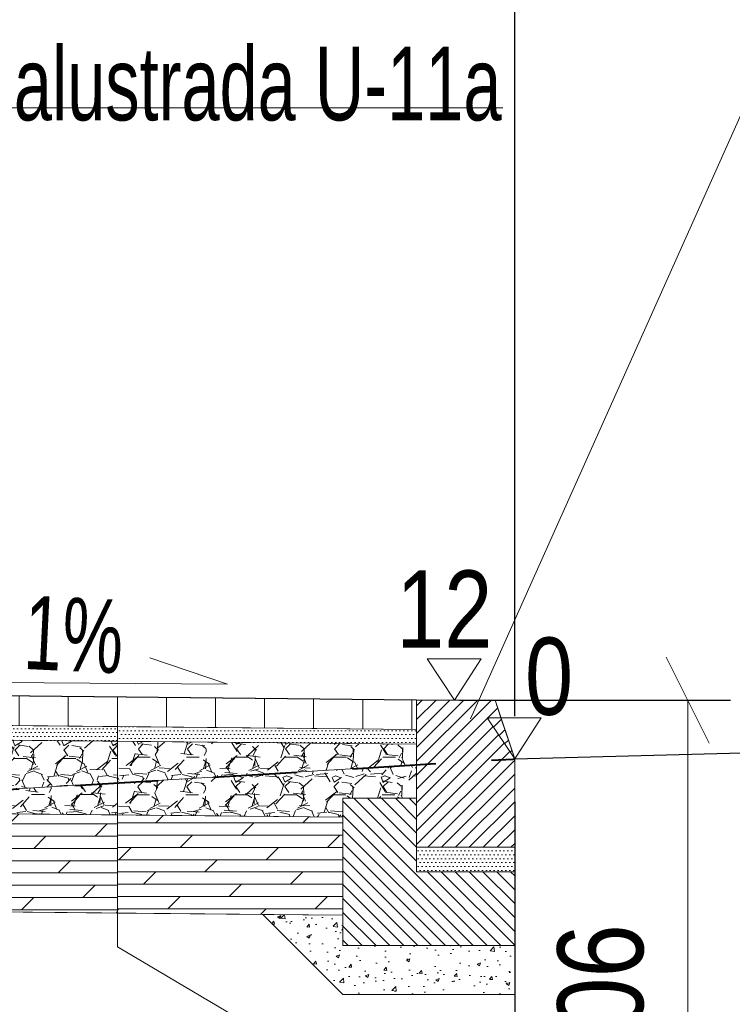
# Model space of a CAD drawing. Header units: metres. Extents: x 1435.1 to 1489, y 574.8 to 588.8.
# Tile 14 of 36: x 1452.7 to 1454.2, y 578.2 to 580.2. Entities that reach past the tile are written whole.
import ezdxf
from ezdxf.enums import TextEntityAlignment as Align

# ---------------------------------------------------------------- set-up
doc = ezdxf.new("R2010")
doc.units = ezdxf.units.M
doc.header["$MEASUREMENT"] = 0
doc.linetypes.add('DGN Style 2', pattern=[0.2836403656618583, 0.170184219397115, -0.1134561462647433])
for name, color, linetype, lineweight in [('12_obrys', 7, 'Continuous', 0), ('15_krawęznik', 7, 'Continuous', 0), ('16_obrzeża', 7, 'Continuous', 0), ('3_opisy', 7, 'Continuous', 0), ('9_warstwy', 7, 'Continuous', 0), ('konstrukcja jezdni', 7, 'Continuous', 0)]:
    doc.layers.add(name, color=color, linetype=linetype, lineweight=lineweight)
doc.styles.add('Style-Arial', font='arial.ttf')
doc.dimstyles.new('Proszowice', dxfattribs={"dimtxt": 0.175, "dimasz": 0.175, "dimexe": 0.08750000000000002, "dimexo": 0.08750000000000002, "dimgap": 0.08750000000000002, "dimtad": 1, "dimzin": 3, "dimdsep": 46, "dimtxsty": 'Style-Arial', "dimblk": '_Oblique_0.5', "dimcen": 0.09000000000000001, "dimclrd": 7, "dimadec": 4, "dimazin": 3, "dimtfac": 1, "dimtmove": 0, "dimatfit": 1, "dimldrblk": 'TerminatorOpen_0.5', "dimfxl": 1, "dimfrac": 2, "dimtzin": 3, "dimlwd": 0, "dimarcsym": 0})

# ---------------------------------------------------------------- blocks, each defined once
blk = doc.blocks.new('_Oblique_0.5')
at = {"color": 0, "linetype": 'ByBlock', "lineweight": -2}
for p, q in [((0.5, 0.25), (-0.5, -0.25)), ((0, 0), (-1, 0))]:
    blk.add_line(p, q, dxfattribs=at)
blk = doc.blocks.new('*D17')
at = {"layer": 'Defpoints', "color": 0, "linetype": 'Continuous', "lineweight": 0}
for p in [(1453.712451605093, 580.3087408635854), (1452.212451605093, 578.8471556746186), (1453.712451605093, 578.7141556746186)]:
    blk.add_point(p, dxfattribs=at)
at = {"layer": 'konstrukcja jezdni', "color": 0, "linetype": 'Continuous', "lineweight": -2}
for p, q in [((1452.212451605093, 578.9346556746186), (1452.212451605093, 580.3962408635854)), ((1453.712451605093, 578.8016556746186), (1453.712451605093, 580.3962408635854))]:
    blk.add_line(p, q, dxfattribs=at)
at = {"layer": 'konstrukcja jezdni', "color": 7, "linetype": 'Continuous', "lineweight": 0}
blk.add_line((1452.387451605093, 580.3087408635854), (1453.537451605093, 580.3087408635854), dxfattribs=at)
at = {"layer": 'konstrukcja jezdni', "color": 7, "linetype": 'Continuous', "lineweight": 0, "xscale": 0.175, "yscale": 0.175, "zscale": 0.175, "rotation": 180}
blk.add_blockref('_Oblique_0.5', (1452.212451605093, 580.3087408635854), dxfattribs=at)
at = {"layer": 'konstrukcja jezdni', "color": 7, "linetype": 'Continuous', "lineweight": 0, "xscale": 0.175, "yscale": 0.175, "zscale": 0.175}
blk.add_blockref('_Oblique_0.5', (1453.712451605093, 580.3087408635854), dxfattribs=at)
at = {"layer": 'konstrukcja jezdni', "color": 0, "linetype": 'Continuous', "lineweight": 0, "insert": (1453.065893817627, 580.4855911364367), "char_height": 0.175, "attachment_point": 5, "style": 'Style-Arial'}
blk.add_mtext('\\H1x;\\W0.8;1.50', dxfattribs=at)
blk = doc.blocks.new('TerminatorOpen_0.5')
at = {"color": 0, "linetype": 'ByBlock', "lineweight": -2}
for q in [(-1, 0.25), (-1, 0), (-1, -0.25)]:
    blk.add_line((0, 0), q, dxfattribs=at)
blk = doc.blocks.new('*D19')
at = {"layer": 'Defpoints', "color": 0, "linetype": 'Continuous', "lineweight": 0}
for p in [(1453.712451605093, 578.7141556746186), (1452.862451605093, 577.7781556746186), (1452.862451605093, 577.349212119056)]:
    blk.add_point(p, dxfattribs=at)
at = {"layer": 'konstrukcja jezdni', "color": 0, "linetype": 'Continuous', "lineweight": -2}
for p, q in [((1453.712451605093, 578.6266556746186), (1453.712451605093, 577.261712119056)), ((1452.862451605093, 577.6906556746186), (1452.862451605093, 577.261712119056))]:
    blk.add_line(p, q, dxfattribs=at)
at = {"layer": 'konstrukcja jezdni', "color": 7, "linetype": 'Continuous', "lineweight": 0}
blk.add_line((1453.537451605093, 577.349212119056), (1453.037451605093, 577.349212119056), dxfattribs=at)
at = {"layer": 'konstrukcja jezdni', "color": 7, "linetype": 'Continuous', "lineweight": 0, "xscale": 0.175, "yscale": 0.175, "zscale": 0.175, "rotation": 180}
blk.add_blockref('_Oblique_0.5', (1452.862451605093, 577.349212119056), dxfattribs=at)
at = {"layer": 'konstrukcja jezdni', "color": 7, "linetype": 'Continuous', "lineweight": 0, "xscale": 0.175, "yscale": 0.175, "zscale": 0.175}
blk.add_blockref('_Oblique_0.5', (1453.712451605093, 577.349212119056), dxfattribs=at)
at = {"layer": 'konstrukcja jezdni', "color": 0, "linetype": 'Continuous', "lineweight": 0, "insert": (1453.27828357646, 577.5260623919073), "char_height": 0.175, "attachment_point": 5, "style": 'Style-Arial'}
blk.add_mtext('\\H1x;\\W0.8;0.85', dxfattribs=at)
blk = doc.blocks.new('*D20')
at = {"layer": 'Defpoints', "color": 0, "linetype": 'Continuous', "lineweight": 0}
for p in [(1453.512451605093, 578.8341556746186), (1454.065071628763, 578.8341556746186), (1452.862451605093, 577.7781556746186)]:
    blk.add_point(p, dxfattribs=at)
at = {"layer": 'konstrukcja jezdni', "color": 0, "linetype": 'Continuous', "lineweight": -2}
for p, q in [((1453.599951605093, 578.8341556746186), (1454.152571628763, 578.8341556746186)), ((1452.949951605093, 577.7781556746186), (1454.152571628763, 577.7781556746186))]:
    blk.add_line(p, q, dxfattribs=at)
at = {"layer": 'konstrukcja jezdni', "color": 7, "linetype": 'Continuous', "lineweight": 0}
blk.add_line((1454.065071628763, 577.9531556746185), (1454.065071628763, 578.6591556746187), dxfattribs=at)
at = {"layer": 'konstrukcja jezdni', "color": 7, "linetype": 'Continuous', "lineweight": 0, "xscale": 0.175, "yscale": 0.175, "zscale": 0.175}
for p, rotation in [((1454.065071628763, 578.8341556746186), 90), ((1454.065071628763, 577.7781556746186), 270)]:
    blk.add_blockref('_Oblique_0.5', p, dxfattribs=dict(at, rotation=rotation))
at = {"layer": 'konstrukcja jezdni', "color": 0, "linetype": 'Continuous', "lineweight": 0, "insert": (1453.888221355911, 578.1872590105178), "char_height": 0.175, "attachment_point": 5, "rotation": 90, "style": 'Style-Arial'}
blk.add_mtext('\\H1x;\\W0.8;1.06', dxfattribs=at)
blk = doc.blocks.new('*D21')
at = {"layer": 'Defpoints', "color": 0, "linetype": 'Continuous', "lineweight": 0}
for p in [(1452.602062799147, 577.7781556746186), (1452.862451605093, 577.7781556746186), (1452.862451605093, 577.5906556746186)]:
    blk.add_point(p, dxfattribs=at)
at = {"layer": 'konstrukcja jezdni', "color": 7, "linetype": 'Continuous', "lineweight": 0}
for p, q in [((1452.602062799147, 577.9531556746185), (1452.602062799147, 578.6663343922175)), ((1452.602062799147, 577.5906556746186), (1452.602062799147, 577.7781556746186)), ((1452.602062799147, 577.4156556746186), (1452.602062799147, 577.2406556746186))]:
    blk.add_line(p, q, dxfattribs=at)
at = {"layer": 'konstrukcja jezdni', "color": 0, "linetype": 'Continuous', "lineweight": -2}
for p, q in [((1452.774951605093, 577.7781556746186), (1452.514562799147, 577.7781556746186)), ((1452.774951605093, 577.5906556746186), (1452.514562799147, 577.5906556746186))]:
    blk.add_line(p, q, dxfattribs=at)
at = {"layer": 'konstrukcja jezdni', "color": 7, "linetype": 'Continuous', "lineweight": 0, "xscale": 0.175, "yscale": 0.175, "zscale": 0.175}
for p, rotation in [((1452.602062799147, 577.7781556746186), 270), ((1452.602062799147, 577.5906556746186), 90)]:
    blk.add_blockref('_Oblique_0.5', p, dxfattribs=dict(at, rotation=rotation))
at = {"layer": 'konstrukcja jezdni', "color": 0, "linetype": 'Continuous', "lineweight": 0, "insert": (1452.425212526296, 578.3972450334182), "char_height": 0.175, "attachment_point": 5, "rotation": 90, "style": 'Style-Arial'}
blk.add_mtext('\\H1x;\\W0.8;0.20', dxfattribs=at)

msp = doc.modelspace()

# ---------------------------------------------------------------- hatches: boundary and pattern name
at = {"layer": '16_obrzeża', "linetype": 'Continuous', "lineweight": 0}
h = msp.add_hatch(dxfattribs=at)
h.set_pattern_fill('AR-CONC', style=0, pattern_type=2)
h.set_pattern_definition([(49.99999999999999, (1464.963846, 579.348352), (0.07172597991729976, -0.006275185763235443), [0.0075, -0.0825]), (355, (1464.963846, 579.348352), (-0.01387511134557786, 0.07521922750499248), [0.006, -0.066]), (100.451444, (1464.969824, 579.347829), (0.05785090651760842, 0.06894403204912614), [0.006373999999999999, -0.07011399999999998]), (46.18420000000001, (1464.963846, 579.368352), (0.1067241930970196, -0.01655192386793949), [0.01125, -0.12375]), (96.635635, (1464.97274, 579.366973), (0.09346570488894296, 0.09741177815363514), [0.009560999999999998, -0.105171]), (351.184164, (1464.963846, 579.368352), (0.09346621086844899, 0.09741228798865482), [0.009, -0.09899999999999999]), (21, (1464.973846, 579.363352), (0.0596906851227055, -0.04026184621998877), [0.0075, -0.0825]), (326.0000000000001, (1464.973846, 579.363352), (0.02433155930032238, 0.07251500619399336), [0.006, -0.066]), (71.45144499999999, (1464.978821, 579.359997), (0.08402227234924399, 0.03225313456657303), [0.006374, -0.070114]), (37.50000000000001, (1464.963846, 579.348352), (0.001215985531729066, 0.03328938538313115), [0, -0.0652, 0, -0.067, 0, -0.06625]), (7.499999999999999, (1464.963846, 579.348352), (0.02630695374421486, 0.03944117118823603), [0, -0.0382, 0, -0.0637, 0, -0.02525]), (327.5, (1464.941546, 579.348352), (0.0533822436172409, -0.002255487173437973), [0, -0.025, 0, -0.078, 0, -0.1035]), (317.5, (1464.931546, 579.348352), (0.05831861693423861, 0.01001049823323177), [0, -0.0325, 0, -0.0518, 0, -0.0735])])
h.paths.add_polyline_path([(1453.362451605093, 578.2341556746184), (1453.712451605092, 578.2341556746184), (1453.712451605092, 578.3341556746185), (1453.362451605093, 578.3341556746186), (1453.362451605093, 578.3956336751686), (1453.199342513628, 578.3972647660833)])
at = {"layer": '9_warstwy', "linetype": 'Continuous', "lineweight": 0}
h = msp.add_hatch(dxfattribs=at)
h.set_pattern_fill('HATCH', style=0, pattern_type=2)
h.set_pattern_definition([(90, (1453.302579, 578.807573), (-0.1, 6.123233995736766e-18), [])])
h.paths.add_polyline_path([(1452.262451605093, 578.8171556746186), (1452.262451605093, 578.7866526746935), (1452.90326428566, 578.780244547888), (1453.512451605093, 578.7741526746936), (1453.512451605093, 578.8341556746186), (1452.262451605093, 578.8466556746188)])
h = msp.add_hatch(dxfattribs=at)
h.set_pattern_fill('HATCH', style=0, pattern_type=2)
h.set_pattern_definition([(45, (1453.636744, 578.692335), (-0.01414213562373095, 0.01414213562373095), [])])
h.paths.add_polyline_path([(1453.672451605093, 578.8341556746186), (1453.589950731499, 578.8341556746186), (1453.512451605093, 578.8341556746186), (1453.512451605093, 578.7741526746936), (1453.512451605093, 578.7441511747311), (1453.512451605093, 578.6341556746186), (1453.512451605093, 578.5341556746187), (1453.712451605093, 578.5341556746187), (1453.712451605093, 578.5956227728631), (1453.712451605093, 578.6301396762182), (1453.712451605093, 578.7041556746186), (1453.712451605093, 578.7141556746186), (1453.656451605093, 578.7981556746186), (1453.684451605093, 578.7981556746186)])
h = msp.add_hatch(dxfattribs=at)
h.set_pattern_fill('HATCH', style=0, pattern_type=2)
h.set_pattern_definition([(45, (1453.689552, 578.7708849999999), (-0.01414213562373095, 0.01414213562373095), [])])
h.paths.add_polyline_path([(1453.656451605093, 578.7981556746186), (1453.712451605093, 578.7141556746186), (1453.684451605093, 578.7981556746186)])
h = msp.add_hatch(dxfattribs=at)
h.set_pattern_fill('DOTS', style=0, pattern_type=2)
h.set_pattern_definition([(0, (1464.427784, 579.831415), (0.00396875, 0.0079375), [0, -0.007937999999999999])])
h.paths.add_polyline_path([(1452.262451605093, 578.7566511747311), (1452.90326428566, 578.7502430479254), (1452.90326428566, 578.780244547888), (1452.262451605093, 578.7866526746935)])
h = msp.add_hatch(dxfattribs=at)
h.set_pattern_fill('DOTS', style=0, pattern_type=2)
h.set_pattern_definition([(0, (1464.528331, 579.8353599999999), (0.00396875, 0.0079375), [0, -0.007937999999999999])])
h.paths.add_polyline_path([(1452.90326428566, 578.7502430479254), (1453.512451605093, 578.7441511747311), (1453.512451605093, 578.7741526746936), (1452.90326428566, 578.780244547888)])
h = msp.add_hatch(dxfattribs=at)
h.set_pattern_fill('GRAVEL', style=0, pattern_type=2)
h.set_pattern_definition([(228.012788, (1464.103103, 579.869632), (-0.8000003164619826, -0.9000003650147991), [0.013454, -1.331909]), (184.969741, (1464.094103, 579.859632), (1.200000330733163, 0.1000000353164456), [0.023087, -2.285591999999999]), (132.510447, (1464.071103, 579.8576320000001), (0.9999998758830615, -1.099999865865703), [0.016279, -1.611603]), (267.273689, (1464.032103, 579.832632), (0.100000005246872, 2.00000020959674), [0.021024, -2.081356]), (292.833654, (1464.031103, 579.811632), (-0.5000000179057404, 1.200000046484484), [0.020616, -2.040937]), (357.2736889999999, (1464.039103, 579.792632), (-2.00000020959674, 0.1000000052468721), [0.021024, -2.081356]), (37.69424, (1464.060103, 579.791632), (-1.300000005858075, -0.9999999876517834), [0.027803, -2.752485]), (72.255328, (1464.082103, 579.808632), (0.6999999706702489, 2.199999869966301), [0.026249, -2.598632]), (121.429566, (1464.090103, 579.8336320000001), (-0.7999998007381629, 1.299999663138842), [0.021095, -2.088407]), (175.236358, (1464.079103, 579.851632), (1.100000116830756, -0.1000000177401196), [0.024083, -1.180076]), (222.397438, (1464.055103, 579.8536320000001), (-1.200000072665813, -1.100000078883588), [0.031145, -3.083338]), (138.814075, (1464.131103, 579.831632), (-0.6999996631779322, 0.5999996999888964), [0.01063, -1.052384]), (171.469234, (1464.123103, 579.8386320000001), (1.299999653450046, -0.1999999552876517), [0.020224, -2.002151]), (225, (1464.103103, 579.841632), (-1.387778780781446e-17, -0.1000000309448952), [0.014142, -0.127279]), (203.198591, (1464.096103, 579.8536320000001), (0.499999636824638, 0.1999998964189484), [0.007616, -0.753962]), (291.801409, (1464.089103, 579.850632), (-0.1000000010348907, 0.2999999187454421), [0.01077, -0.527746]), (30.963757, (1464.093103, 579.840632), (0.2999999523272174, 0.2000000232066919), [0.017493, -0.565602]), (161.565051, (1464.108103, 579.849632), (0.1999995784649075, -0.09999988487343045), [0.012649, -0.303579]), (16.38954, (1464.031103, 579.850632), (0.99999961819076, 0.2999998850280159), [0.01772, -1.754285]), (70.34617600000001, (1464.048103, 579.855632), (-0.4000001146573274, -1.100000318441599), [0.014866, -1.471741]), (293.198591, (1464.108103, 579.869632), (-0.1999998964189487, 0.499999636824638), [0.015232, -0.746346]), (343.6104599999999, (1464.114103, 579.855632), (-0.99999961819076, 0.2999998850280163), [0.01772, -1.754285]), (339.4439549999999, (1464.031103, 579.788632), (-0.4999997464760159, 0.1999998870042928), [0.017088, -0.8373120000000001]), (294.775141, (1464.047103, 579.782632), (-0.4999998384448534, 1.099999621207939), [0.014318, -1.417464]), (66.80140899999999, (1464.109103, 579.769632), (0.1999998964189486, 0.499999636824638), [0.015232, -0.746346]), (17.354025, (1464.115103, 579.783632), (-1.300000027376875, -0.4000000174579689), [0.016763, -1.659542]), (69.44395500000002, (1464.060103, 579.769632), (-0.1999998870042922, -0.4999997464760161), [0.008544, -0.8458559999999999]), (101.309932, (1464.103103, 579.769632), (-0.1000000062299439, 0.4000001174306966), [0.005099, -0.504803]), (165.963757, (1464.102103, 579.774632), (0.2999996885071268, -0.09999995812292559), [0.020616, -0.391695]), (186.009006, (1464.082103, 579.779632), (1.000000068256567, 0.1000000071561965), [0.019105, -1.891392]), (303.690068, (1464.093103, 579.831632), (-0.09999996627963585, 0.1999999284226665), [0.014422, -0.346133]), (353.157227, (1464.101103, 579.8196320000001), (1.700000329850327, -0.2000000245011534), [0.025179, -2.492756]), (60.945396, (1464.126103, 579.816632), (-0.3999998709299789, -0.6999997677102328), [0.010296, -1.019267]), (90, (1464.131103, 579.825632), (-0.1, 0.1), [0.006, -0.094]), (120.256437, (1464.080103, 579.782632), (0.4000001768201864, -0.7000003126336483), [0.013892, -1.375352]), (48.012788, (1464.073103, 579.794632), (0.8000003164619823, 0.9000003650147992), [0.026907, -1.318455]), (0, (1464.091103, 579.8146320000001), (0.1, 0.1), [0.026, -0.07400000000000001]), (325.304846, (1464.117103, 579.8146320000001), (0.9999998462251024, -0.699999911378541), [0.015811, -1.565327]), (254.054604, (1464.130103, 579.8056320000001), (-0.1000000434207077, -0.4000003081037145), [0.01456, -0.7134510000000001]), (207.645975, (1464.126103, 579.791632), (-1.900000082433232, -1.000000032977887), [0.023707, -2.346947]), (175.426079, (1464.105103, 579.7806320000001), (-1.299999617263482, 0.09999996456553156), [0.02508, -2.482907])])
h.paths.add_polyline_path([(1452.90326428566, 578.7502430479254), (1452.262451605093, 578.7566511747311), (1452.262451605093, 578.6471556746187), (1452.312451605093, 578.6471556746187), (1452.312451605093, 578.6091076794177), (1452.312451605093, 578.6061436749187), (1452.350407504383, 578.6057641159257), (1452.400423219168, 578.635463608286), (1452.90326428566, 578.6656303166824)])
h = msp.add_hatch(dxfattribs=at)
h.set_pattern_fill('GRAVEL', style=0, pattern_type=2)
h.set_pattern_definition([(228.012788, (1464.654879, 579.8722), (-0.8000003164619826, -0.9000003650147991), [0.013454, -1.331909]), (184.969741, (1464.645879, 579.8622), (1.200000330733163, 0.1000000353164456), [0.023087, -2.285591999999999]), (132.510447, (1464.622879, 579.8602), (0.9999998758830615, -1.099999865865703), [0.016279, -1.611603]), (267.273689, (1464.583879, 579.8352), (0.100000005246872, 2.00000020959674), [0.021024, -2.081356]), (292.833654, (1464.582879, 579.8142), (-0.5000000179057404, 1.200000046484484), [0.020616, -2.040937]), (357.2736889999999, (1464.590879, 579.7952), (-2.00000020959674, 0.1000000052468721), [0.021024, -2.081356]), (37.69424, (1464.611879, 579.7942), (-1.300000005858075, -0.9999999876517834), [0.027803, -2.752485]), (72.255328, (1464.633879, 579.8112), (0.6999999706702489, 2.199999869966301), [0.026249, -2.598632]), (121.429566, (1464.641879, 579.8362), (-0.7999998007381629, 1.299999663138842), [0.021095, -2.088407]), (175.236358, (1464.630879, 579.8542), (1.100000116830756, -0.1000000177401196), [0.024083, -1.180076]), (222.397438, (1464.606879, 579.8562), (-1.200000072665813, -1.100000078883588), [0.031145, -3.083338]), (138.814075, (1464.682879, 579.8342), (-0.6999996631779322, 0.5999996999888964), [0.01063, -1.052384]), (171.469234, (1464.674879, 579.8412), (1.299999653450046, -0.1999999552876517), [0.020224, -2.002151]), (225, (1464.654879, 579.8442), (-1.387778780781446e-17, -0.1000000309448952), [0.014142, -0.127279]), (203.198591, (1464.647879, 579.8562), (0.499999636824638, 0.1999998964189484), [0.007616, -0.753962]), (291.801409, (1464.640879, 579.8532), (-0.1000000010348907, 0.2999999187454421), [0.01077, -0.527746]), (30.963757, (1464.644879, 579.8432), (0.2999999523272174, 0.2000000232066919), [0.017493, -0.565602]), (161.565051, (1464.659879, 579.8522), (0.1999995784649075, -0.09999988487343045), [0.012649, -0.303579]), (16.38954, (1464.582879, 579.8532), (0.99999961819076, 0.2999998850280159), [0.01772, -1.754285]), (70.34617600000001, (1464.599879, 579.8582), (-0.4000001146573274, -1.100000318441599), [0.014866, -1.471741]), (293.198591, (1464.659879, 579.8722), (-0.1999998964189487, 0.499999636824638), [0.015232, -0.746346]), (343.6104599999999, (1464.665879, 579.8582), (-0.99999961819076, 0.2999998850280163), [0.01772, -1.754285]), (339.4439549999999, (1464.582879, 579.7912), (-0.4999997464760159, 0.1999998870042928), [0.017088, -0.8373120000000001]), (294.775141, (1464.598879, 579.7852), (-0.4999998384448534, 1.099999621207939), [0.014318, -1.417464]), (66.80140899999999, (1464.660879, 579.7722), (0.1999998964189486, 0.499999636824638), [0.015232, -0.746346]), (17.354025, (1464.666879, 579.7862), (-1.300000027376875, -0.4000000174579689), [0.016763, -1.659542]), (69.44395500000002, (1464.611879, 579.7722), (-0.1999998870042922, -0.4999997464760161), [0.008544, -0.8458559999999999]), (101.309932, (1464.654879, 579.7722), (-0.1000000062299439, 0.4000001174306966), [0.005099, -0.504803]), (165.963757, (1464.653879, 579.7772), (0.2999996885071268, -0.09999995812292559), [0.020616, -0.391695]), (186.009006, (1464.633879, 579.7822), (1.000000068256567, 0.1000000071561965), [0.019105, -1.891392]), (303.690068, (1464.644879, 579.8342), (-0.09999996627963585, 0.1999999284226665), [0.014422, -0.346133]), (353.157227, (1464.652879, 579.8222), (1.700000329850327, -0.2000000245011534), [0.025179, -2.492756]), (60.945396, (1464.677879, 579.8192), (-0.3999998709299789, -0.6999997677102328), [0.010296, -1.019267]), (90, (1464.682879, 579.8282), (-0.1, 0.1), [0.006, -0.094]), (120.256437, (1464.631879, 579.7852), (0.4000001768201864, -0.7000003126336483), [0.013892, -1.375352]), (48.012788, (1464.624879, 579.7972), (0.8000003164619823, 0.9000003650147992), [0.026907, -1.318455]), (0, (1464.642879, 579.8172), (0.1, 0.1), [0.026, -0.07400000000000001]), (325.304846, (1464.668879, 579.8172), (0.9999998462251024, -0.699999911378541), [0.015811, -1.565327]), (254.054604, (1464.681879, 579.8082), (-0.1000000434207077, -0.4000003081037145), [0.01456, -0.7134510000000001]), (207.645975, (1464.677879, 579.7942), (-1.900000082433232, -1.000000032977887), [0.023707, -2.346947]), (175.426079, (1464.656879, 579.7832), (-1.299999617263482, 0.09999996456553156), [0.02508, -2.482907])])
h.paths.add_polyline_path([(1453.512451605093, 578.7441511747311), (1452.90326428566, 578.7502430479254), (1452.90326428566, 578.6656303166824), (1453.120072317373, 578.6786371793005), (1453.512451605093, 578.7022651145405)])
h = msp.add_hatch(dxfattribs=at)
h.set_pattern_fill('GRAVEL', style=0, pattern_type=2)
h.set_pattern_definition([(228.012788, (1464.653596, 579.795166), (-0.8000003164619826, -0.9000003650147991), [0.013454, -1.331909]), (184.969741, (1464.644596, 579.785166), (1.200000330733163, 0.1000000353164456), [0.023087, -2.285591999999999]), (132.510447, (1464.621596, 579.783166), (0.9999998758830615, -1.099999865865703), [0.016279, -1.611603]), (267.273689, (1464.582596, 579.758166), (0.100000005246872, 2.00000020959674), [0.021024, -2.081356]), (292.833654, (1464.581596, 579.737166), (-0.5000000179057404, 1.200000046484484), [0.020616, -2.040937]), (357.2736889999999, (1464.589596, 579.718166), (-2.00000020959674, 0.1000000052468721), [0.021024, -2.081356]), (37.69424, (1464.610596, 579.717166), (-1.300000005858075, -0.9999999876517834), [0.027803, -2.752485]), (72.255328, (1464.632596, 579.734166), (0.6999999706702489, 2.199999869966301), [0.026249, -2.598632]), (121.429566, (1464.640596, 579.759166), (-0.7999998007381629, 1.299999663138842), [0.021095, -2.088407]), (175.236358, (1464.629596, 579.777166), (1.100000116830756, -0.1000000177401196), [0.024083, -1.180076]), (222.397438, (1464.605596, 579.779166), (-1.200000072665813, -1.100000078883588), [0.031145, -3.083338]), (138.814075, (1464.681596, 579.757166), (-0.6999996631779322, 0.5999996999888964), [0.01063, -1.052384]), (171.469234, (1464.673596, 579.764166), (1.299999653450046, -0.1999999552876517), [0.020224, -2.002151]), (225, (1464.653596, 579.767166), (-1.387778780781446e-17, -0.1000000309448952), [0.014142, -0.127279]), (203.198591, (1464.646596, 579.779166), (0.499999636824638, 0.1999998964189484), [0.007616, -0.753962]), (291.801409, (1464.639596, 579.776166), (-0.1000000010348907, 0.2999999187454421), [0.01077, -0.527746]), (30.963757, (1464.643596, 579.766166), (0.2999999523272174, 0.2000000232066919), [0.017493, -0.565602]), (161.565051, (1464.658596, 579.775166), (0.1999995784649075, -0.09999988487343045), [0.012649, -0.303579]), (16.38954, (1464.581596, 579.776166), (0.99999961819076, 0.2999998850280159), [0.01772, -1.754285]), (70.34617600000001, (1464.598596, 579.781166), (-0.4000001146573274, -1.100000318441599), [0.014866, -1.471741]), (293.198591, (1464.658596, 579.795166), (-0.1999998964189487, 0.499999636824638), [0.015232, -0.746346]), (343.6104599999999, (1464.664596, 579.781166), (-0.99999961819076, 0.2999998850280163), [0.01772, -1.754285]), (339.4439549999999, (1464.581596, 579.714166), (-0.4999997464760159, 0.1999998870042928), [0.017088, -0.8373120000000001]), (294.775141, (1464.597596, 579.708166), (-0.4999998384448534, 1.099999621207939), [0.014318, -1.417464]), (66.80140899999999, (1464.659596, 579.695166), (0.1999998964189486, 0.499999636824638), [0.015232, -0.746346]), (17.354025, (1464.665596, 579.709166), (-1.300000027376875, -0.4000000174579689), [0.016763, -1.659542]), (69.44395500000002, (1464.610596, 579.695166), (-0.1999998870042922, -0.4999997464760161), [0.008544, -0.8458559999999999]), (101.309932, (1464.653596, 579.695166), (-0.1000000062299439, 0.4000001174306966), [0.005099, -0.504803]), (165.963757, (1464.652596, 579.700166), (0.2999996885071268, -0.09999995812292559), [0.020616, -0.391695]), (186.009006, (1464.632596, 579.705166), (1.000000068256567, 0.1000000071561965), [0.019105, -1.891392]), (303.690068, (1464.643596, 579.757166), (-0.09999996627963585, 0.1999999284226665), [0.014422, -0.346133]), (353.157227, (1464.651596, 579.745166), (1.700000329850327, -0.2000000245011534), [0.025179, -2.492756]), (60.945396, (1464.676596, 579.742166), (-0.3999998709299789, -0.6999997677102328), [0.010296, -1.019267]), (90, (1464.681596, 579.751166), (-0.1, 0.1), [0.006, -0.094]), (120.256437, (1464.630596, 579.708166), (0.4000001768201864, -0.7000003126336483), [0.013892, -1.375352]), (48.012788, (1464.623596, 579.7201660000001), (0.8000003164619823, 0.9000003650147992), [0.026907, -1.318455]), (0, (1464.641596, 579.740166), (0.1, 0.1), [0.026, -0.07400000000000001]), (325.304846, (1464.667596, 579.740166), (0.9999998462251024, -0.699999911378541), [0.015811, -1.565327]), (254.054604, (1464.680596, 579.731166), (-0.1000000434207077, -0.4000003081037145), [0.01456, -0.7134510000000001]), (207.645975, (1464.676596, 579.717166), (-1.900000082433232, -1.000000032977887), [0.023707, -2.346947]), (175.426079, (1464.655596, 579.706166), (-1.299999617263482, 0.09999996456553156), [0.02508, -2.482907])])
h.paths.add_polyline_path([(1453.362451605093, 578.5956436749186), (1453.362451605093, 578.6341556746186), (1453.512451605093, 578.6341556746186), (1453.512451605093, 578.7022651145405), (1453.120072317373, 578.6786371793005), (1452.90326428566, 578.6656303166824), (1452.90326428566, 578.6002355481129)])
h = msp.add_hatch(dxfattribs=at)
h.set_pattern_fill('GRAVEL', style=0, pattern_type=2)
h.set_pattern_definition([(228.012788, (1464.339212, 579.79645), (-0.8000003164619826, -0.9000003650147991), [0.013454, -1.331909]), (184.969741, (1464.330212, 579.78645), (1.200000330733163, 0.1000000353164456), [0.023087, -2.285591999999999]), (132.510447, (1464.307212, 579.78445), (0.9999998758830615, -1.099999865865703), [0.016279, -1.611603]), (267.273689, (1464.268212, 579.75945), (0.100000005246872, 2.00000020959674), [0.021024, -2.081356]), (292.833654, (1464.267212, 579.73845), (-0.5000000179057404, 1.200000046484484), [0.020616, -2.040937]), (357.2736889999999, (1464.275212, 579.71945), (-2.00000020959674, 0.1000000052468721), [0.021024, -2.081356]), (37.69424, (1464.296212, 579.71845), (-1.300000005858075, -0.9999999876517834), [0.027803, -2.752485]), (72.255328, (1464.318212, 579.73545), (0.6999999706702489, 2.199999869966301), [0.026249, -2.598632]), (121.429566, (1464.326212, 579.76045), (-0.7999998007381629, 1.299999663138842), [0.021095, -2.088407]), (175.236358, (1464.315212, 579.77845), (1.100000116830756, -0.1000000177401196), [0.024083, -1.180076]), (222.397438, (1464.291212, 579.78045), (-1.200000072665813, -1.100000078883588), [0.031145, -3.083338]), (138.814075, (1464.367212, 579.75845), (-0.6999996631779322, 0.5999996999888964), [0.01063, -1.052384]), (171.469234, (1464.359212, 579.76545), (1.299999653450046, -0.1999999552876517), [0.020224, -2.002151]), (225, (1464.339212, 579.76845), (-1.387778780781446e-17, -0.1000000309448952), [0.014142, -0.127279]), (203.198591, (1464.332212, 579.78045), (0.499999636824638, 0.1999998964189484), [0.007616, -0.753962]), (291.801409, (1464.325212, 579.77745), (-0.1000000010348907, 0.2999999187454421), [0.01077, -0.527746]), (30.963757, (1464.329212, 579.76745), (0.2999999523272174, 0.2000000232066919), [0.017493, -0.565602]), (161.565051, (1464.344212, 579.77645), (0.1999995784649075, -0.09999988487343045), [0.012649, -0.303579]), (16.38954, (1464.267212, 579.77745), (0.99999961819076, 0.2999998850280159), [0.01772, -1.754285]), (70.34617600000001, (1464.284212, 579.78245), (-0.4000001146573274, -1.100000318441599), [0.014866, -1.471741]), (293.198591, (1464.344212, 579.79645), (-0.1999998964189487, 0.499999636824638), [0.015232, -0.746346]), (343.6104599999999, (1464.350212, 579.78245), (-0.99999961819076, 0.2999998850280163), [0.01772, -1.754285]), (339.4439549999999, (1464.267212, 579.71545), (-0.4999997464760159, 0.1999998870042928), [0.017088, -0.8373120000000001]), (294.775141, (1464.283212, 579.70945), (-0.4999998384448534, 1.099999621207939), [0.014318, -1.417464]), (66.80140899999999, (1464.345212, 579.69645), (0.1999998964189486, 0.499999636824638), [0.015232, -0.746346]), (17.354025, (1464.351212, 579.71045), (-1.300000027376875, -0.4000000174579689), [0.016763, -1.659542]), (69.44395500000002, (1464.296212, 579.69645), (-0.1999998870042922, -0.4999997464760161), [0.008544, -0.8458559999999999]), (101.309932, (1464.339212, 579.69645), (-0.1000000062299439, 0.4000001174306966), [0.005099, -0.504803]), (165.963757, (1464.338212, 579.70145), (0.2999996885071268, -0.09999995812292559), [0.020616, -0.391695]), (186.009006, (1464.318212, 579.70645), (1.000000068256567, 0.1000000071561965), [0.019105, -1.891392]), (303.690068, (1464.329212, 579.75845), (-0.09999996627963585, 0.1999999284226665), [0.014422, -0.346133]), (353.157227, (1464.337212, 579.74645), (1.700000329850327, -0.2000000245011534), [0.025179, -2.492756]), (60.945396, (1464.362212, 579.74345), (-0.3999998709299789, -0.6999997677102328), [0.010296, -1.019267]), (90, (1464.367212, 579.75245), (-0.1, 0.1), [0.006, -0.094]), (120.256437, (1464.316212, 579.70945), (0.4000001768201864, -0.7000003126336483), [0.013892, -1.375352]), (48.012788, (1464.309212, 579.72145), (0.8000003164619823, 0.9000003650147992), [0.026907, -1.318455]), (0, (1464.327212, 579.74145), (0.1, 0.1), [0.026, -0.07400000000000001]), (325.304846, (1464.353212, 579.74145), (0.9999998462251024, -0.699999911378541), [0.015811, -1.565327]), (254.054604, (1464.366212, 579.73245), (-0.1000000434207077, -0.4000003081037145), [0.01456, -0.7134510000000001]), (207.645975, (1464.362212, 579.71845), (-1.900000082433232, -1.000000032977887), [0.023707, -2.346947]), (175.426079, (1464.341212, 579.70745), (-1.299999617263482, 0.09999996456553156), [0.02508, -2.482907])])
h.paths.add_polyline_path([(1452.90326428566, 578.6002355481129), (1452.90326428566, 578.6656303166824), (1452.400423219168, 578.635463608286), (1452.350407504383, 578.6057641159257)])
h = msp.add_hatch(dxfattribs=at)
h.set_pattern_fill('HATCH', style=0, pattern_type=2)
h.set_pattern_definition([(315, (1453.656417, 578.3904759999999), (0.01414213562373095, 0.01414213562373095), [])])
h.paths.add_polyline_path([(1453.512451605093, 578.6341556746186), (1453.362451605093, 578.6341556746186), (1453.362451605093, 578.5956436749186), (1453.362451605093, 578.4956386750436), (1453.362451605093, 578.3341556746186), (1453.712451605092, 578.3341556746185), (1453.712451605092, 578.4841556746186), (1453.512451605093, 578.4841556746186), (1453.512451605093, 578.5341556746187)])
h = msp.add_hatch(dxfattribs=at)
h.set_pattern_fill('DOLMIT', style=0, pattern_type=2)
h.set_pattern_definition([(0, (1463.907121, 579.5069030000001), (0, 0.025), []), (45, (1463.907121, 579.5069030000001), (-0.0500000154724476, 0.05000001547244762), [0.035355, -0.070711])])
h.paths.add_polyline_path([(1452.90326428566, 578.4002255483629), (1452.90326428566, 578.6002355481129), (1452.350407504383, 578.6057641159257), (1452.312451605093, 578.5832257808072), (1452.312451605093, 578.4471556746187), (1452.262451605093, 578.4471556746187), (1452.262451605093, 578.4066336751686)])
h = msp.add_hatch(dxfattribs=at)
h.set_pattern_fill('DOLMIT', style=0, pattern_type=2)
h.set_pattern_definition([(0, (1464.580801, 579.583936), (0, 0.025), []), (45, (1464.580801, 579.583936), (-0.0500000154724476, 0.05000001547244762), [0.035355, -0.070711])])
h.paths.add_polyline_path([(1453.199342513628, 578.3972647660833), (1453.362451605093, 578.3956336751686), (1453.362451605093, 578.4956386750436), (1453.362451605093, 578.5956436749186), (1452.90326428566, 578.6002355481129), (1452.90326428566, 578.4002255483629)])
h = msp.add_hatch(dxfattribs=at)
h.set_pattern_fill('DOTS', style=0, pattern_type=2)
h.set_pattern_definition([(0, (1465.168824, 579.6062969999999), (0.00396875, 0.0079375), [0, -0.007937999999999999])])
h.paths.add_polyline_path([(1453.512451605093, 578.4841556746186), (1453.712451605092, 578.4841556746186), (1453.712451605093, 578.5341556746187), (1453.512451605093, 578.5341556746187)])

# ---------------------------------------------------------------- linework, layer by layer
at = {"layer": '12_obrys', "color": 7, "linetype": 'Continuous', "lineweight": 30}
for p, q in [((1453.512451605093, 578.8341556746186), (1452.212451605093, 578.8471556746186)), ((1453.712451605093, 578.7141556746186), (1455.036081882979, 578.7498592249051))]:
    msp.add_line(p, q, dxfattribs=at)
at = {"layer": '12_obrys', "color": 251, "linetype": 'DGN Style 2', "lineweight": 40, "flags": 128}
msp.add_lwpolyline([(1450.796856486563, 577.2235605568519), (1452.400423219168, 578.635463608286), (1453.120072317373, 578.6786371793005), (1453.708513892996, 578.7140714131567), (1453.712451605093, 578.7141556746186)], dxfattribs=at)
at = {"layer": '15_krawęznik', "color": 7, "linetype": 'Continuous', "lineweight": 13}
for p, q in [((1453.512451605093, 578.4841556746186), (1453.512451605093, 578.8341556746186)), ((1453.512451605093, 578.8341556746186), (1453.672451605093, 578.8341556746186)), ((1453.712451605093, 578.7141556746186), (1453.672451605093, 578.8341556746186)), ((1453.712451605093, 578.7141556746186), (1453.712451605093, 578.5341556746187)), ((1453.362451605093, 578.6341556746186), (1453.362451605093, 578.3341556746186)), ((1453.362451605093, 578.6341556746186), (1453.512451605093, 578.6341556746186)), ((1453.712451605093, 578.5341556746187), (1453.512451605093, 578.5341556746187)), ((1453.712451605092, 578.5341556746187), (1453.712451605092, 578.4841556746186)), ((1453.712451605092, 578.4841556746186), (1453.512451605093, 578.4841556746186)), ((1453.712451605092, 578.3341556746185), (1453.712451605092, 578.4841556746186)), ((1453.362451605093, 578.3341556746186), (1453.712451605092, 578.3341556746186))]:
    msp.add_line(p, q, dxfattribs=at)
at = {"layer": '16_obrzeża', "color": 7, "linetype": 'Continuous', "lineweight": 0, "flags": 128}
msp.add_lwpolyline([(1453.362451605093, 578.2341556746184), (1453.712451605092, 578.2341556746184), (1453.712451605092, 578.3341556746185), (1453.362451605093, 578.3341556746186), (1453.362451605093, 578.3956336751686), (1453.199342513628, 578.3972647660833), (1453.362451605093, 578.2341556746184)], close=True, dxfattribs=at)
at = {"layer": '3_opisy', "color": 7}
msp.add_line((1454.292143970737, 580.2932191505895), (1453.622571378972, 578.7962393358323), dxfattribs=at)
at = {"layer": '3_opisy', "color": 7, "linetype": 'Continuous', "lineweight": 0}
for p, q in [((1453.688090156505, 580.041229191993), (1452.60543308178, 580.041229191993)), ((1453.126965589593, 578.8664775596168), (1452.969186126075, 578.9205892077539)), ((1452.602684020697, 578.8705836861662), (1453.126965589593, 578.8664775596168)), ((1452.90326428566, 578.8078700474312), (1452.90326428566, 578.3315175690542)), ((1453.362451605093, 578.5956436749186), (1452.312451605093, 578.6061436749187)), ((1453.362451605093, 578.3956336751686), (1452.032451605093, 578.4089336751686)), ((1452.90326428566, 578.3315175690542), (1454.101643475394, 577.6216235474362))]:
    msp.add_line(p, q, dxfattribs=at)
at = {"layer": '3_opisy', "color": 7, "linetype": 'Continuous', "lineweight": 0, "flags": 128}
for points in [[(1453.589950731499, 578.834155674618), (1453.533950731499, 578.918155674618), (1453.643950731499, 578.918155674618), (1453.589950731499, 578.834155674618)], [(1453.712451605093, 578.7141556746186), (1453.656451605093, 578.7981556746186), (1453.766451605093, 578.7981556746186), (1453.712451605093, 578.7141556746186)]]:
    msp.add_lwpolyline(points, dxfattribs=at)
at = {"layer": '9_warstwy', "color": 7, "linetype": 'Continuous', "lineweight": 0}
for p, q in [((1453.512451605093, 578.7741526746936), (1452.212451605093, 578.7871526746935)), ((1453.512451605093, 578.7441511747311), (1452.212451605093, 578.7571511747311)), ((1453.712451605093, 578.7041556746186), (1453.712451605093, 578.6301396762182)), ((1453.362451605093, 578.2341556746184), (1453.199342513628, 578.3972647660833)), ((1453.712451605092, 578.3341556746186), (1453.712451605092, 578.222125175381)), ((1453.712451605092, 578.3341556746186), (1453.712451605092, 578.2341556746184))]:
    msp.add_line(p, q, dxfattribs=at)
at = {"layer": '9_warstwy', "color": 7, "linetype": 'Continuous', "lineweight": 0, "flags": 128}
for points in [[(1452.262451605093, 578.8171556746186), (1452.262451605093, 578.7866526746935), (1452.90326428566, 578.780244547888), (1453.512451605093, 578.7741526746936), (1453.512451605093, 578.8341556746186), (1452.262451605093, 578.8466556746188), (1452.262451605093, 578.8171556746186)], [(1453.672451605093, 578.8341556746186), (1453.589950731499, 578.8341556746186), (1453.512451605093, 578.8341556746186), (1453.512451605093, 578.7741526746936), (1453.512451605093, 578.7441511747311), (1453.512451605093, 578.6341556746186), (1453.512451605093, 578.5341556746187), (1453.712451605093, 578.5341556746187), (1453.712451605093, 578.5956227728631), (1453.712451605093, 578.6301396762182), (1453.712451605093, 578.7041556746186), (1453.712451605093, 578.7141556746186), (1453.656451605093, 578.7981556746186), (1453.684451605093, 578.7981556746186), (1453.672451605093, 578.8341556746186)], [(1453.656451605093, 578.7981556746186), (1453.712451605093, 578.7141556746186), (1453.684451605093, 578.7981556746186), (1453.656451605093, 578.7981556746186)], [(1452.262451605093, 578.7566511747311), (1452.90326428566, 578.7502430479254), (1452.90326428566, 578.780244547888), (1452.262451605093, 578.7866526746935), (1452.262451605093, 578.7566511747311)], [(1452.90326428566, 578.7502430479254), (1453.512451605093, 578.7441511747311), (1453.512451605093, 578.7741526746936), (1452.90326428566, 578.780244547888), (1452.90326428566, 578.7502430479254)], [(1452.90326428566, 578.7502430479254), (1452.262451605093, 578.7566511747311), (1452.262451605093, 578.6471556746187), (1452.312451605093, 578.6471556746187), (1452.312451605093, 578.6091076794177), (1452.312451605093, 578.6061436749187), (1452.350407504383, 578.6057641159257), (1452.400423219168, 578.635463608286), (1452.90326428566, 578.6656303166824), (1452.90326428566, 578.7502430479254)], [(1453.512451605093, 578.7441511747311), (1452.90326428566, 578.7502430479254), (1452.90326428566, 578.6656303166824), (1453.120072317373, 578.6786371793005), (1453.512451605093, 578.7022651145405), (1453.512451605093, 578.7441511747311)], [(1453.362451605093, 578.5956436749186), (1453.362451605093, 578.6341556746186), (1453.512451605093, 578.6341556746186), (1453.512451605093, 578.7022651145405), (1453.120072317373, 578.6786371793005), (1452.90326428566, 578.6656303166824), (1452.90326428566, 578.6002355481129), (1453.362451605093, 578.5956436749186)], [(1452.90326428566, 578.6002355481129), (1452.90326428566, 578.6656303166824), (1452.400423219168, 578.635463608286), (1452.350407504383, 578.6057641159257), (1452.90326428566, 578.6002355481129)], [(1453.512451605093, 578.6341556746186), (1453.362451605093, 578.6341556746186), (1453.362451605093, 578.5956436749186), (1453.362451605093, 578.4956386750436), (1453.362451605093, 578.3341556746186), (1453.712451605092, 578.3341556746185), (1453.712451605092, 578.4841556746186), (1453.512451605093, 578.4841556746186), (1453.512451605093, 578.5341556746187), (1453.512451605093, 578.6341556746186)], [(1452.90326428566, 578.4002255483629), (1452.90326428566, 578.6002355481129), (1452.350407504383, 578.6057641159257), (1452.312451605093, 578.5832257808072), (1452.312451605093, 578.4471556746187), (1452.262451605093, 578.4471556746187), (1452.262451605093, 578.4066336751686), (1452.90326428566, 578.4002255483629)], [(1453.199342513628, 578.3972647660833), (1453.362451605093, 578.3956336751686), (1453.362451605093, 578.4956386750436), (1453.362451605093, 578.5956436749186), (1452.90326428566, 578.6002355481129), (1452.90326428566, 578.4002255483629), (1453.199342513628, 578.3972647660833)], [(1453.512451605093, 578.4841556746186), (1453.712451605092, 578.4841556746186), (1453.712451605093, 578.5341556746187), (1453.512451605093, 578.5341556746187), (1453.512451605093, 578.4841556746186)]]:
    msp.add_lwpolyline(points, close=True, dxfattribs=at)
msp.add_lwpolyline([(1453.362451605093, 578.2341556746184), (1453.712451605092, 578.2341556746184)], dxfattribs=at)

# ---------------------------------------------------------------- texts
at = {"layer": '3_opisy', "color": 7, "linetype": 'Continuous', "lineweight": 0, "style": 'Style-Arial', "width": 0.7999794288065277}
for s, p in [('12', (1453.568991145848, 579.0196200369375)), ('0', (1453.782514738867, 578.8828954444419))]:
    msp.add_text(s, height=0.1575018, dxfattribs=at).set_placement(p, align=Align.MIDDLE_CENTER)
at = {"layer": '3_opisy', "color": 7, "linetype": 'Continuous', "lineweight": 0, "style": 'Style-Arial', "width": 0.6666666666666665}
msp.add_text('1%', height=0.1499999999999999, rotation=357.2177075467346, dxfattribs=at).set_placement((1452.9184600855, 579.0379624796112), align=Align.TOP_RIGHT)
at = {"layer": '3_opisy', "color": 7, "linetype": 'Continuous', "lineweight": 0, "insert": (1452.614007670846, 580.013603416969), "char_height": 0.15, "attachment_point": 7, "line_spacing_factor": 0.6, "style": 'Style-Arial'}
msp.add_mtext('\\H1x;\\W0.666667;balustrada U-11a', dxfattribs=at)

# ---------------------------------------------------------------- dimensions: what is measured, and where the dimension line sits
at = {"layer": 'konstrukcja jezdni', "color": 7, "linetype": 'Continuous', "lineweight": 0}
dim = msp.add_linear_dim(base=(1453.712451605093, 580.3087408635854), p1=(1452.212451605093, 578.8471556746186), p2=(1453.712451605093, 578.7141556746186), text='\\H1x;\\W0.8;<>', dimstyle='Proszowice', dxfattribs=at)
dim.commit()
dim.dimension.update_dxf_attribs({"geometry": '*D17', "text_midpoint": (1453.065893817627, 580.3087408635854), "dimtype": 160})
for base, p1, p2, angle, text, picture, middle in [((1454.065071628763, 578.8341556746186), (1452.862451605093, 577.7781556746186), (1453.512451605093, 578.8341556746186), 90, '\\H1x;\\W0.8;<>', '*D20', (1454.065071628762, 578.1872590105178)), ((1452.862451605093, 577.349212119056), (1453.712451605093, 578.7141556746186), (1452.862451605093, 577.7781556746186), 180, '\\H1x;\\W0.8;<>', '*D19', (1453.27828357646, 577.349212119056)), ((1452.602062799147, 577.7781556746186), (1452.862451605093, 577.5906556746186), (1452.862451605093, 577.7781556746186), 90, '\\H1x;\\W0.8;0.20', '*D21', (1452.602062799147, 578.3972450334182))]:
    dim = msp.add_linear_dim(base=base, p1=p1, p2=p2, angle=angle, text=text, dimstyle='Proszowice', override={"dimfrac": 0}, dxfattribs=at)
    dim.commit()
    dim.dimension.update_dxf_attribs({"geometry": picture, "text_midpoint": middle, "dimtype": 160})

doc.saveas('drawing.dxf')
